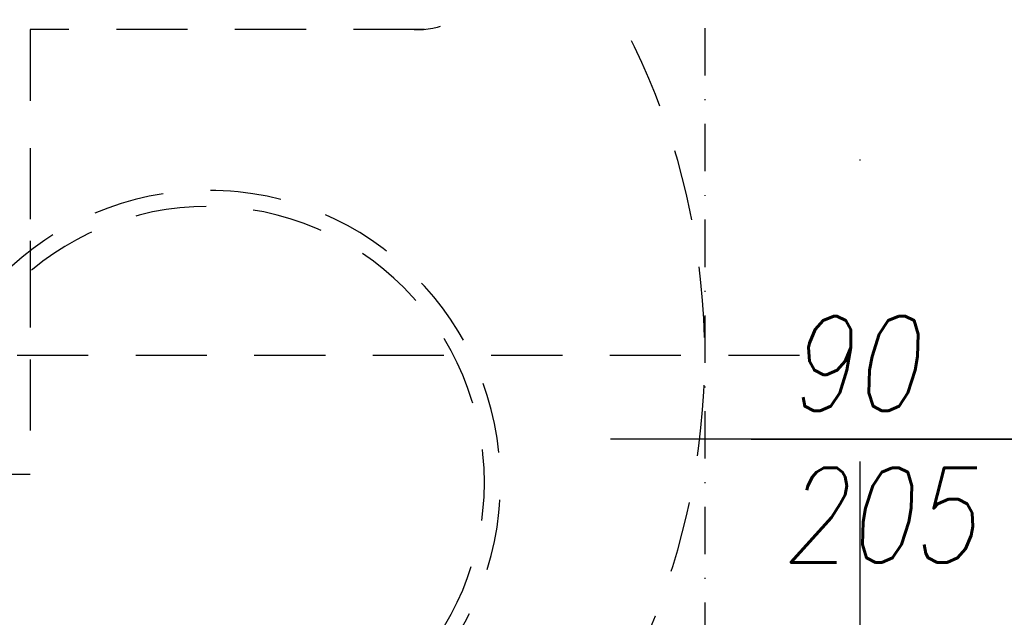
# Model space of a CAD drawing. Header units: millimetres. Extents: x 42924 to 92944, y -369470 to -179866.
# Tile 241 of 256: x 61323 to 61427, y -184087 to -184023. Entities that reach past the tile are written whole.
import ezdxf
from ezdxf.enums import TextEntityAlignment as Align

# ---------------------------------------------------------------- set-up
doc = ezdxf.new("R2010")
doc.units = ezdxf.units.MM
for name, pattern in [('216-500', [2.5, 1.5, -1]), ('DASHDOT', [25.4, 12.7, -6.35, 0, -6.35]), ('Hidden Line', [391.222223, 282.222223, -109]), ('STRICHPUNKTX2', [2, 1, -0.5, 0, -0.5])]:
    doc.linetypes.add(name, pattern=pattern)
doc.layers.get('0').update_dxf_attribs({"color": 8})
for name, color, linetype in [('!! 0_Osie', 8, 'DASHDOT'), ('!! 1_drzwi opis', 8, 'Continuous'), ('!! 1_drzwi-linia', 8, 'Continuous'), ('!! 2_wypos-sanitarne', 8, 'Continuous'), ('0-osie-liniA', 8, 'DASHDOT')]:
    doc.layers.add(name, color=color, linetype=linetype)
doc.layers.add('E_SAP_ZASIĘG', color=150, linetype='Continuous', plot=False)
doc.styles.add('50', font='ROMANS.shx', dxfattribs={"width": 0.8, "height": 10})
doc.styles.add('ARCHETYP', font='romans.shx', dxfattribs={"height": 15})

# ---------------------------------------------------------------- blocks, each defined once
blk = doc.blocks.new('gvb')
at = {"linetype": '216-500', "ltscale": 5}
for p, q in [((130739.97, 14667.75), (130739.97, 14497.75)), ((130705.62, 14537.29), (130705.62, 14578.9))]:
    blk.add_line(p, q, dxfattribs=at)
at = {"linetype": 'STRICHPUNKTX2', "ltscale": 5}
blk.add_line((130654.97, 14507.75), (130824.97, 14507.75), dxfattribs=at)
at = {"linetype": '216-500', "ltscale": 5}
for points in [[(130727.92, 14578.9), (130752.56, 14578.9), (130752.56, 14611.05)], [(130705.62, 14578.9), (130737.03, 14578.9)]]:
    blk.add_lwpolyline(points, dxfattribs=at)
for centre, radius in [((130739.97, 14582.75), 75), ((130753.4, 14560.11), 30.82), ((130753.4, 14560.11), 29.13)]:
    blk.add_circle(centre, radius, dxfattribs=at)
blk.add_arc((130696.81, 14538.09), 8.85, 262.981, 5.2099, dxfattribs=at)
blk = doc.blocks.new('BLOK OSI')
at = {"layer": '0-osie-liniA', "ltscale": 5}
blk.add_lwpolyline([(52592.21, -193637.01), (52592.21, -199860.82)], dxfattribs=at)
blk = doc.blocks.new('drzwi 90- sc 12')
blk.add_lwpolyline([(-13665.27, 20284.96), (-13665.27, 20325.83)])
at = {"linetype": 'Hidden Line', "lineweight": 9, "ltscale": 0.05}
blk.add_arc((-13615.5, 20305.14), 99.12, 94.8005, 177.6944, dxfattribs=at)
blk = doc.blocks.new('1_ok-opis')
blk.add_line((0, 111.61), (0, 50))
at = {"style": 'ARCHETYP'}
for tag, height, rotation, p in [('NR', 12, 90, (0, 136.9)), ('NR', 12, 270, (0, 136.9)), ('SZEROKOŚĆ', 10, 90, (-8, 78.29)), ('SZEROKOŚĆ', 10, 270, (8, 78.29)), ('WYSOKOŚĆ', 10, 270, (-8, 78.29)), ('WYSOKOŚĆ', 10, 90, (8, 78.29))]:
    blk.add_attdef(tag, text='', height=height, rotation=rotation, dxfattribs=at).set_placement(p, align=Align.MIDDLE)

msp = doc.modelspace()

# ---------------------------------------------------------------- linework, layer by layer
at = {"layer": 'E_SAP_ZASIĘG'}
for centre in [(61589.69013, -184051.49546), (61459.23087, -184571.00094)]:
    msp.add_circle(centre, 600, dxfattribs=at)

# ---------------------------------------------------------------- block references
at = {"layer": '!! 0_Osie'}
msp.add_blockref('BLOK OSI', (8819.85593, 13761.2005), dxfattribs=at)
at = {"layer": '!! 1_drzwi opis'}
ref = msp.add_blockref('1_ok-opis', (61335.77195, -184067.75573), dxfattribs=dict(at, xscale=-1, rotation=269.9999963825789))
ref.add_attrib('WYSOKOŚĆ', '90 ', dxfattribs={"layer": '0', "height": 10, "rotation": 359.9999964, "style": '50', "oblique": 10, "width": 0.8}).set_placement((61414.0628, -184059.75574), align=Align.MIDDLE)
ref.add_attrib('SZEROKOŚĆ', '205', dxfattribs={"layer": '0', "height": 10, "rotation": 359.9999964, "style": '50', "oblique": 10, "width": 0.8}).set_placement((61414.0628, -184075.75574), align=Align.MIDDLE)
at = {"layer": '!! 1_drzwi-linia', "xscale": -1, "rotation": 270}
msp.add_blockref('drzwi 90- sc 12', (41115.64301, -170402.48607), dxfattribs=at)
at = {"layer": '!! 2_wypos-sanitarne', "xscale": -1, "rotation": 90}
msp.add_blockref('gvb', (75903.4544, -53318.91923), dxfattribs=at)

doc.saveas('drawing.dxf')
